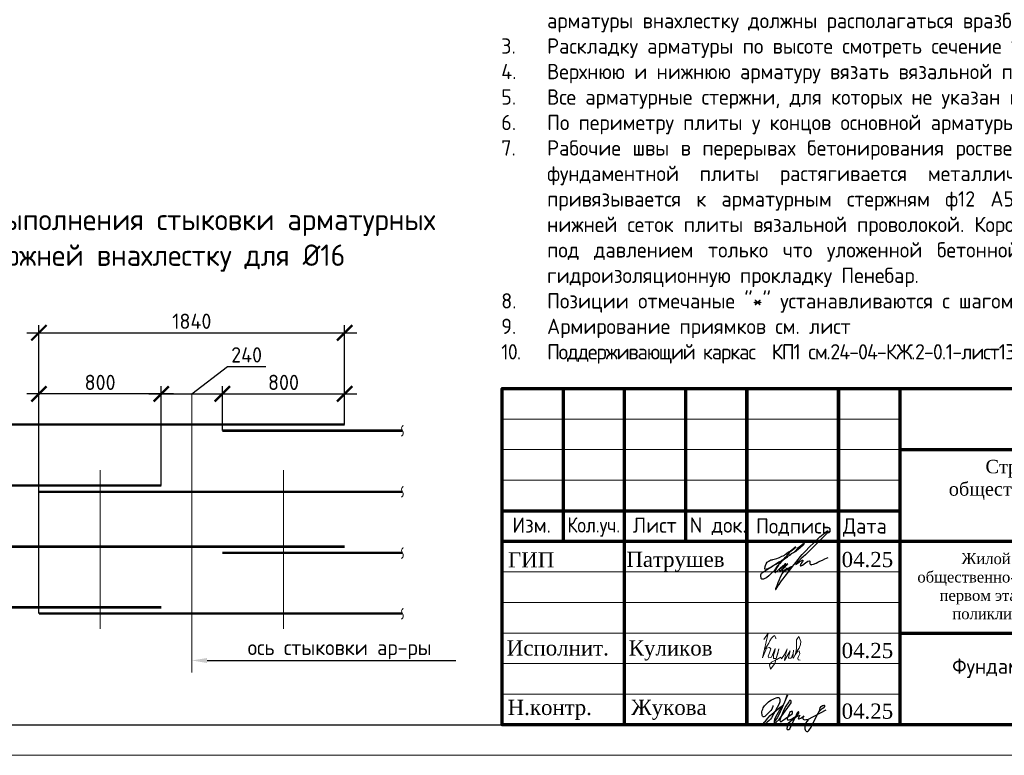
# Model space of a CAD drawing. Header units: millimetres. Extents: x -56135 to 1694203, y -446411 to -23139.
# Tile 198 of 256: x 913183 to 929287, y -140264 to -128231. Entities that reach past the tile are written whole.
import ezdxf
from ezdxf import colors
from ezdxf.entities.mleader import LeaderData, LeaderLine
from ezdxf.math import Vec2, Vec3

# ---------------------------------------------------------------- set-up
doc = ezdxf.new("R2010")
doc.units = ezdxf.units.MM
doc.linetypes.add('______5', pattern=[1100, 800, -100, 100, -100])
for name, color, linetype, lineweight in [('0.20 __', 4, 'Continuous', 20), ('Арматура', 152, 'Continuous', 40), ('Выноски', 20, 'Continuous', 20), ('Оси', 40, '______5', 18), ('РАЗМЕРЫ', 1, 'Continuous', 9), ('Рамка', 7, 'Continuous', 70), ('Текст', 7, 'Continuous', 25), ('ТОНКИЕ', 7, 'Continuous', 9), ('Узлы', 7, 'Continuous', 0)]:
    doc.layers.add(name, color=color, linetype=linetype, lineweight=lineweight)
for name, color, linetype in [('PDF _S_NET_PROFILE_AXIS', 7, 'Continuous'), ('PDF7_Text', 7, 'Continuous'), ('PDF8_Text', 7, 'Continuous'), ('ТОЛСТЫЕ_ОСНОВНЫЕ', 6, 'Continuous')]:
    doc.layers.add(name, color=color, linetype=linetype)
doc.styles.add('GOST-2.304_Type-B', font='GOST_Common.ttf')
doc.styles.add('PDF Times New Roman', font='times.ttf')
doc.styles.add('ГОСТ', font='GOST_Common.ttf')
doc.styles.add('Украинский', font='isocpeur.ttf', dxfattribs={"oblique": 12})
doc.dimstyles.new('5х', dxfattribs={"dimscale": 100, "dimtxt": 2.5, "dimasz": 2.5, "dimexe": 1.25, "dimexo": 0, "dimtad": 1, "dimdec": 0, "dimlfac": 0.2, "dimtxsty": 'GOST-2.304_Type-B', "dimblk": 'ARCHTICK', "dimcen": 2.5, "dimdle": 2, "dimadec": 0, "dimazin": 2, "dimtfac": 0.75, "dimtdec": 0, "dimtmove": 1, "dimatfit": 3, "dimfxl": 1, "dimtolj": 1, "dimarcsym": 1})

# ---------------------------------------------------------------- blocks, each defined once
blk = doc.blocks.new('*U43')
at = {"layer": 'ТОЛСТЫЕ_ОСНОВНЫЕ', "color": 6}
blk.add_lwpolyline([(20, 5), (886, 5), (886, 415), (20, 415)], close=True, dxfattribs=at)
at = {"layer": 'ТОНКИЕ'}
blk.add_lwpolyline([(0, 0), (891, 0), (891, 420), (0, 420)], close=True, dxfattribs=at)
blk = doc.blocks.new('11')
at = {"layer": 'Выноски'}
for p, q in [((47885, 66608), (47944, 66700)), ((47944, 66700), (47962, 66737)), ((47962, 66737), (47989, 66781)), ((47989, 66781), (48016, 66806)), ((48016, 66806), (48038, 66823)), ((48038, 66823), (48060, 66786)), ((48060, 66786), (48058, 66769))]:
    blk.add_line(p, q, dxfattribs=at)
blk.add_lwpolyline([(47863, 66761), (47937, 66865), (47843, 66458), (47885, 66564), (47905, 66616), (47954, 66628), (47979, 66606), (47957, 66539), (47937, 66487), (47947, 66458), (47991, 66470), (48051, 66611), (48041, 66569), (48023, 66505), (48023, 66448), (48065, 66448), (48090, 66529), (48110, 66608), (48043, 66369), (47972, 66275), (47954, 66344), (47991, 66389), (48078, 66431), (48142, 66470), (48154, 66441), (48204, 66512), (48246, 66606), (48209, 66455), (48204, 66418), (48295, 66574), (48265, 66463), (48265, 66455), (48312, 66453), (48342, 66529), (48347, 66584), (48337, 66465), (48349, 66453), (48401, 66569), (48443, 66616), (48461, 66678), (48466, 66727), (48436, 66811), (48399, 66754), (48399, 66618), (48389, 66549), (48374, 66507), (48416, 66564), (48441, 66576), (48451, 66524), (48433, 66482), (48419, 66453), (48424, 66428), (48458, 66421)], dxfattribs=at)
blk = doc.blocks.new('яяя')
at = {"lineweight": 30}
for points in [[(345424, 110432), (345425, 110410), (345424, 110397), (345417, 110379), (345406, 110350), (345390, 110319), (345357, 110275), (345310, 110221), (345265, 110176), (345198, 110110), (345161, 110077), (345133, 110066), (345116, 110066), (345102, 110075), (345090, 110091), (345082, 110115), (345074, 110146), (345066, 110182), (345064, 110206), (345067, 110234), (345077, 110278), (345095, 110320), (345114, 110361), (345134, 110395), (345159, 110428), (345195, 110469), (345228, 110506), (345284, 110560), (345331, 110595), (345379, 110625), (345435, 110648), (345486, 110670), (345532, 110686), (345573, 110696), (345605, 110698), (345621, 110695), (345635, 110687), (345648, 110671), (345656, 110649), (345659, 110625), (345659, 110583), (345656, 110553), (345647, 110523), (345635, 110489), (345387, 110033), (345349, 109985), (345311, 109948), (345247, 109889), (345209, 109858), (345192, 109844), (345180, 109837), (345157, 109833), (345150, 109835), (345140, 109842), (345135, 109856), (345138, 109881), (345148, 109892), (345183, 109930), (345267, 110024), (345343, 110105), (345455, 110213), (345617, 110343), (345775, 110456), (345811, 110526), (345838, 110607), (345890, 110740), (345902, 110771), (345698, 110295), (345672, 110226), (345626, 110132), (345572, 110032), (345518, 109953), (345481, 109918), (345497, 110001), (345567, 110147), (345655, 110301), (345760, 110442)], [(345481, 109918), (345476, 109896), (345475, 109874), (345485, 109861), (345506, 109866), (345539, 109891), (345632, 109983), (345968, 110450), (346022, 110527), (346029, 110560), (346027, 110579), (346026, 110590), (346010, 110605), (345993, 110609), (345975, 110601), (345962, 110584), (345954, 110562), (345857, 110421), (345783, 110292), (345741, 110183), (345701, 110079), (345665, 109985), (345660, 109952), (345666, 109929), (345669, 109915), (345682, 109910), (345702, 109914), (345735, 109941), (345846, 110007), (346065, 110160), (346075, 110193), (346070, 110217), (346066, 110236), (346052, 110241), (346030, 110241), (346007, 110228), (345978, 110203), (345960, 110164), (345892, 110010), (345895, 109986), (345904, 109966), (345925, 109964), (345969, 109968), (346045, 110000), (346218, 110114), (346261, 110154), (346280, 110184), (346282, 110210), (346278, 110225), (346263, 110229), (346241, 110222), (346220, 110198), (346162, 110049), (345989, 109904), (345932, 109849), (345906, 109805), (345891, 109739), (345890, 109690), (345899, 109652), (345924, 109647), (345956, 109655), (345980, 109674), (346058, 109838), (346158, 110046), (346261, 110098), (346314, 110120), (346292, 110079), (346269, 110036), (346261, 110008), (346267, 109998), (346293, 109998), (346363, 110039), (346445, 110095), (346421, 110068), (346414, 110040), (346407, 110011), (346416, 109990), (346466, 109972), (346509, 109977), (346574, 109984), (347172, 110293)], [(346586, 109971), (346543, 109917), (346509, 109873), (346489, 109825), (346475, 109767), (346472, 109710), (346478, 109675), (346485, 109641), (346501, 109621), (346517, 109602), (346542, 109589), (346568, 109592), (346605, 109620), (346680, 109731), (346736, 109842), (346865, 110115), (346962, 110290), (346969, 110318), (346979, 110360), (347013, 110403), (347056, 110434), (347091, 110450), (347109, 110450), (347121, 110434), (347115, 110405), (347072, 110355), (347012, 110307), (346924, 110222)]]:
    blk.add_lwpolyline(points, dxfattribs=at)
blk = doc.blocks.new('A$Cd09756da')
at = {"layer": 'PDF _S_NET_PROFILE_AXIS', "lineweight": 30, "elevation": 0}
blk.add_lwpolyline([(-13735, 2814), (-13718, 2835), (-13697, 2852), (-13684, 2869), (-13650, 2903), (-13642, 2907), (-13638, 2916), (-13629, 2920), (-13621, 2928), (-13600, 2945), (-13583, 2958), (-13570, 2962), (-13562, 2962), (-13562, 2958), (-13566, 2949), (-13578, 2937), (-13667, 2860), (-13684, 2852), (-13701, 2835), (-13752, 2805), (-13773, 2793), (-13799, 2776), (-13803, 2772), (-13807, 2772), (-13799, 2776), (-13786, 2784), (-13782, 2784), (-13777, 2789), (-13782, 2784), (-13786, 2780), (-13794, 2776), (-13811, 2763), (-13828, 2755), (-13845, 2738), (-13887, 2708), (-13926, 2674), (-13968, 2632), (-13981, 2619), (-13985, 2611), (-13993, 2606), (-14002, 2594), (-14019, 2573), (-14031, 2551), (-14040, 2535), (-14061, 2509), (-14086, 2488), (-14141, 2433), (-14175, 2408), (-14192, 2399), (-14205, 2391), (-14230, 2382), (-14256, 2382), (-14264, 2391), (-14268, 2403), (-14273, 2429), (-14273, 2454), (-14268, 2467), (-14260, 2479), (-14247, 2492), (-14222, 2505), (-14213, 2513), (-14197, 2522), (-14175, 2535), (-14163, 2539), (-14150, 2551), (-14133, 2560), (-14116, 2573), (-14074, 2598), (-14027, 2628), (-13985, 2653), (-13947, 2678), (-13930, 2691), (-13917, 2700), (-13904, 2704), (-13896, 2712), (-13896, 2708), (-13904, 2704), (-13909, 2700), (-13921, 2691), (-13938, 2678), (-13976, 2657), (-14061, 2602), (-14103, 2577), (-14137, 2560), (-14150, 2551), (-14163, 2547), (-14171, 2543), (-14180, 2543), (-14192, 2539), (-14201, 2543), (-14205, 2547), (-14205, 2564), (-14201, 2577), (-14201, 2590), (-14197, 2606), (-14184, 2632), (-14167, 2657), (-14158, 2666), (-14154, 2674), (-14141, 2678), (-14108, 2695), (-14095, 2695), (-14086, 2700), (-14074, 2704), (-14010, 2717), (-13985, 2729), (-13964, 2738), (-13926, 2755), (-13904, 2763), (-13883, 2776), (-13866, 2789), (-13854, 2801), (-13820, 2827), (-13794, 2839), (-13782, 2848), (-13765, 2860), (-13731, 2890), (-13714, 2903), (-13705, 2911), (-13701, 2911), (-13710, 2894), (-13735, 2869), (-13748, 2860), (-13782, 2835), (-13794, 2827), (-13807, 2814), (-13832, 2784), (-13845, 2772), (-13849, 2763), (-13866, 2742), (-13879, 2733), (-13892, 2717), (-13896, 2712), (-13896, 2708), (-13900, 2704), (-13909, 2700), (-13921, 2687), (-13943, 2662), (-13955, 2649), (-13968, 2632), (-13976, 2619), (-13985, 2611), (-13989, 2606), (-13985, 2611), (-13981, 2611), (-13985, 2606), (-13993, 2585), (-14002, 2581), (-14006, 2573), (-14010, 2568), (-14036, 2518), (-14036, 2505), (-14040, 2496), (-14036, 2492), (-14031, 2492), (-14019, 2505), (-14006, 2513), (-13951, 2568), (-13917, 2594), (-13904, 2606), (-13892, 2611), (-13887, 2619), (-13875, 2632), (-13871, 2640), (-13862, 2640), (-13862, 2636), (-13879, 2619), (-13896, 2598), (-13921, 2577), (-13934, 2568), (-13947, 2556), (-13951, 2556), (-13959, 2551), (-13964, 2543), (-13964, 2522), (-13959, 2518), (-13951, 2518), (-13938, 2526), (-13921, 2543), (-13913, 2556), (-13904, 2564), (-13879, 2594), (-13862, 2611), (-13854, 2623), (-13841, 2628), (-13837, 2632), (-13832, 2632), (-13845, 2619), (-13854, 2606), (-13866, 2598), (-13887, 2573), (-13904, 2551), (-13913, 2543), (-13917, 2535), (-13921, 2522), (-13921, 2509), (-13917, 2505), (-13904, 2501), (-13900, 2505), (-13892, 2522), (-13879, 2535), (-13858, 2551), (-13849, 2560), (-13837, 2560), (-13832, 2551), (-13832, 2526), (-13828, 2526), (-13820, 2530), (-13807, 2539), (-13782, 2564), (-13773, 2577), (-13769, 2581), (-13769, 2585), (-13773, 2585), (-13777, 2581), (-13786, 2577), (-13811, 2560), (-13841, 2539), (-13879, 2513), (-13887, 2509), (-13900, 2505), (-13909, 2496), (-13926, 2471), (-13934, 2450), (-13955, 2412), (-13972, 2369), (-13993, 2323), (-14010, 2272), (-14019, 2251), (-14031, 2225), (-14031, 2213), (-14027, 2213), (-14023, 2217), (-14019, 2225), (-14010, 2238), (-14006, 2247), (-13998, 2259), (-13972, 2293), (-13955, 2319), (-13934, 2352), (-13904, 2386), (-13875, 2429), (-13816, 2509), (-13782, 2551), (-13752, 2590), (-13727, 2623), (-13701, 2653), (-13684, 2678), (-13663, 2704), (-13629, 2746), (-13595, 2784), (-13553, 2827), (-13464, 2920), (-13418, 2962), (-13380, 3004), (-13341, 3043), (-13308, 3072), (-13278, 3098), (-13253, 3119), (-13231, 3136), (-13214, 3148), (-13202, 3157), (-13193, 3165), (-13185, 3165), (-13185, 3170), (-13176, 3174), (-13176, 3153), (-13185, 3140), (-13193, 3131), (-13197, 3123), (-13295, 3026), (-13320, 2996), (-13354, 2966), (-13540, 2780), (-13617, 2712), (-13672, 2657), (-13680, 2645), (-13689, 2636), (-13697, 2632), (-13701, 2628), (-13701, 2623), (-13697, 2623), (-13689, 2628), (-13676, 2640), (-13646, 2657), (-13633, 2670), (-13621, 2674), (-13612, 2683), (-13595, 2691), (-13583, 2691), (-13583, 2683), (-13591, 2666), (-13600, 2653), (-13617, 2632), (-13621, 2619), (-13625, 2611), (-13629, 2606), (-13629, 2602), (-13621, 2594), (-13617, 2598), (-13612, 2598), (-13604, 2602), (-13591, 2611), (-13540, 2649), (-13502, 2674), (-13477, 2683), (-13473, 2683), (-13468, 2678), (-13468, 2640), (-13464, 2628), (-13460, 2619), (-13451, 2615), (-13443, 2619), (-13435, 2619), (-13409, 2628), (-13367, 2645), (-13337, 2657), (-13308, 2674), (-13265, 2691), (-13223, 2712), (-13168, 2738)], dxfattribs=at)
at = {"layer": 'Рамка', "color": 7}
for p, q in [((-17500, 3000), (-17500, 5500)), ((-15500, 3000), (-15500, 5500)), ((-12000, 4500), (0, 4500)), ((-18500, 3500), (-12000, 3500)), ((-18500, 3000), (0, 3000)), ((-12000, 1500), (0, 1500))]:
    blk.add_line(p, q, dxfattribs=at)
at = {"layer": 'Рамка'}
for p, q in [((-16500, 0), (-16500, 5500)), ((-14500, 0), (-14500, 5500)), ((-14500, 5500), (-14500, 0)), ((-13000, 5500), (-13000, 0)), ((-13000, 0), (-13000, 5500)), ((-12000, 5500), (-12000, 0))]:
    blk.add_line(p, q, dxfattribs=at)
at = {"layer": 'Рамка', "color": 7, "lineweight": 15}
for p, q in [((-18500, 5000), (-12000, 5000)), ((-18500, 4500), (-12000, 4500)), ((-18500, 4000), (-12000, 4000)), ((-18500, 2500), (-12000, 2500)), ((-18500, 2000), (-12000, 2000)), ((-18500, 1500), (-12000, 1500)), ((-18500, 1000), (-12000, 1000)), ((-18500, 500), (-12000, 500))]:
    blk.add_line(p, q, dxfattribs=at)
at = {"layer": 'Рамка'}
blk.add_lwpolyline([(0, 0), (-18500, 0), (-18500, 5500), (0, 5500)], close=True, dxfattribs=at)
at = {"color": 2, "lineweight": 60, "xscale": 0.5, "yscale": 0.5, "zscale": 0.5}
blk.add_blockref('яяя', (-186789, -54904), dxfattribs=at)
at = {"layer": 'Выноски', "color": 0}
blk.add_blockref('11', (-62086, -65365), dxfattribs=at)
at = {"layer": 'PDF7_Text', "char_height": 248, "attachment_point": 7, "style": 'PDF Times New Roman'}
for s, insert in [('04.25', (-12950, 2573)), ('Патрушев', (-16471, 2500)), ('04.25', (-12950, 1085)), ('Жукова', (-16392, 79)), ('04.25', (-12950, 93))]:
    blk.add_mtext(s, dxfattribs=dict(at, insert=insert))
at = {"layer": 'PDF7_Text', "insert": (-11946, 1667), "char_height": 180, "width": 6881.02, "attachment_point": 7, "style": 'PDF Times New Roman'}
blk.add_mtext('\\pxqc;Жилой дом со встроенными помещениями общественно-делового и коммерческого назначения на первом этаже здания и встроенно-пристроенным поликлиническим учреждением (поз. 2.2-2.3)', dxfattribs=at)
at = {"layer": 'PDF7_Text', "insert": (-16432, 1050), "char_height": 247.95, "attachment_point": 7, "style": 'PDF Times New Roman'}
blk.add_mtext_dynamic_manual_height_columns('{\\C256;Куликов}', width=2000, gutter_width=1250, heights=[0], dxfattribs=at)
at = {"layer": 'PDF8_Text', "char_height": 248, "attachment_point": 7, "style": 'PDF Times New Roman'}
for s, insert in [('ГИП', (-18407, 2573)), ('Исполнит.', (-18427, 1127)), ('Н.контр.', (-18413, 79))]:
    blk.add_mtext(s, dxfattribs=dict(at, insert=insert))
at = {"layer": 'Текст', "color": 7, "style": 'ГОСТ'}
for s, p in [('Изм.', (-18336, 3141)), ('Лист', (-16365, 3139)), ('N док.', (-15435, 3141)), ('Подпись', (-14351, 3127)), ('Дата', (-12929, 3127))]:
    blk.add_text(s, height=250, dxfattribs=at).set_placement(p)
at = {"layer": 'Текст', "color": 7, "style": 'ГОСТ', "width": 0.9}
blk.add_text('Кол.уч.', height=250, dxfattribs=at).set_placement((-17435, 3143))
at = {"layer": 'Текст', "color": 7, "insert": (-11741, 4333), "char_height": 220, "attachment_point": 1, "style": 'ГОСТ'}
blk.add_mtext_dynamic_manual_height_columns('\\pxqc;{\\fTimes New Roman|b0|i0|c204|p18;\\C256;Строительство жилого комплекса со встроенными помещениями общественного-делового, коммерческого назначения и поликлиническим учреждением по адресу: г. Чита, ул. 1-я Коллективная}', width=11543.07, gutter_width=12.5, heights=[0], dxfattribs=at)
blk = doc.blocks.new('_ArchTick')
at = {"color": 0, "linetype": 'ByBlock', "const_width": 0.15}
blk.add_lwpolyline([(-0.5, -0.5), (0.5, 0.5)], dxfattribs=at)
blk = doc.blocks.new('*D807')
at = {"layer": 'DEFPOINTS', "color": 0, "linetype": 'Continuous', "transparency": 16777216}
for p in [(918498, -133352), (918498, -134295), (913498, -137944)]:
    blk.add_point(p, dxfattribs=at)
at = {"layer": 'РАЗМЕРЫ', "color": 0, "linetype": 'Continuous', "lineweight": -2, "transparency": 16777216}
for p, q in [((913498, -137944), (913498, -133227)), ((918498, -134295), (918498, -133227)), ((913298, -133352), (918698, -133352))]:
    blk.add_line(p, q, dxfattribs=at)
at = {"layer": 'РАЗМЕРЫ', "color": 0, "linetype": 'Continuous', "lineweight": -2, "transparency": 16777216, "xscale": 250, "yscale": 250, "zscale": 250, "rotation": 180}
blk.add_blockref('_ArchTick', (913498, -133352), dxfattribs=at)
at = {"layer": 'РАЗМЕРЫ', "color": 0, "linetype": 'Continuous', "lineweight": -2, "transparency": 16777216, "xscale": 250, "yscale": 250, "zscale": 250}
blk.add_blockref('_ArchTick', (918498, -133352), dxfattribs=at)
at = {"layer": 'РАЗМЕРЫ', "color": 0, "linetype": 'Continuous', "transparency": 16777216, "insert": (915998, -133164), "char_height": 250, "attachment_point": 5, "style": 'GOST-2.304_Type-B'}
blk.add_mtext('\\A1;1840', dxfattribs=at)
blk = doc.blocks.new('*D808')
at = {"layer": 'DEFPOINTS', "color": 0, "linetype": 'Continuous', "transparency": 16777216}
for p in [(913498, -134352), (913498, -134852), (915498, -135852)]:
    blk.add_point(p, dxfattribs=at)
at = {"layer": 'РАЗМЕРЫ', "color": 0, "linetype": 'Continuous', "lineweight": -2, "transparency": 16777216}
for p, q in [((913498, -134852), (913498, -134227)), ((915498, -135852), (915498, -134227)), ((915698, -134352), (913298, -134352))]:
    blk.add_line(p, q, dxfattribs=at)
at = {"layer": 'РАЗМЕРЫ', "color": 0, "linetype": 'Continuous', "lineweight": -2, "transparency": 16777216, "xscale": 250, "yscale": 250, "zscale": 250, "rotation": 180}
blk.add_blockref('_ArchTick', (913498, -134352), dxfattribs=at)
at = {"layer": 'РАЗМЕРЫ', "color": 0, "linetype": 'Continuous', "lineweight": -2, "transparency": 16777216, "xscale": 250, "yscale": 250, "zscale": 250}
blk.add_blockref('_ArchTick', (915498, -134352), dxfattribs=at)
at = {"layer": 'РАЗМЕРЫ', "color": 0, "linetype": 'Continuous', "transparency": 16777216, "insert": (914498, -134164), "char_height": 250, "attachment_point": 5, "style": 'GOST-2.304_Type-B'}
blk.add_mtext('\\A1;800', dxfattribs=at)
blk = doc.blocks.new('*D809')
at = {"layer": 'DEFPOINTS', "color": 0, "linetype": 'Continuous', "transparency": 16777216}
for p in [(918498, -134352), (918498, -134852), (916498, -134953)]:
    blk.add_point(p, dxfattribs=at)
at = {"layer": 'РАЗМЕРЫ', "color": 0, "linetype": 'Continuous', "lineweight": -2, "transparency": 16777216}
for p, q in [((916498, -134953), (916498, -134227)), ((918498, -134852), (918498, -134227)), ((916298, -134352), (918698, -134352))]:
    blk.add_line(p, q, dxfattribs=at)
at = {"layer": 'РАЗМЕРЫ', "color": 0, "linetype": 'Continuous', "lineweight": -2, "transparency": 16777216, "xscale": 250, "yscale": 250, "zscale": 250, "rotation": 180}
blk.add_blockref('_ArchTick', (916498, -134352), dxfattribs=at)
at = {"layer": 'РАЗМЕРЫ', "color": 0, "linetype": 'Continuous', "lineweight": -2, "transparency": 16777216, "xscale": 250, "yscale": 250, "zscale": 250}
blk.add_blockref('_ArchTick', (918498, -134352), dxfattribs=at)
at = {"layer": 'РАЗМЕРЫ', "color": 0, "linetype": 'Continuous', "transparency": 16777216, "insert": (917498, -134164), "char_height": 250, "attachment_point": 5, "style": 'GOST-2.304_Type-B'}
blk.add_mtext('\\A1;800', dxfattribs=at)
blk = doc.blocks.new('*D810')
at = {"layer": 'DEFPOINTS', "color": 0, "linetype": 'Continuous', "transparency": 16777216}
for p in [(916498, -134352), (915498, -134772), (916498, -134936)]:
    blk.add_point(p, dxfattribs=at)
at = {"layer": 'РАЗМЕРЫ', "color": 0, "linetype": 'Continuous', "lineweight": -2, "transparency": 16777216}
for p, q in [((915998, -134352), (916582, -133902)), ((916582, -133902), (917207, -133902)), ((915498, -134772), (915498, -134227)), ((916498, -134936), (916498, -134227)), ((915298, -134352), (916698, -134352))]:
    blk.add_line(p, q, dxfattribs=at)
at = {"layer": 'РАЗМЕРЫ', "color": 0, "linetype": 'Continuous', "lineweight": -2, "transparency": 16777216, "xscale": 250, "yscale": 250, "zscale": 250, "rotation": 180}
blk.add_blockref('_ArchTick', (915498, -134352), dxfattribs=at)
at = {"layer": 'РАЗМЕРЫ', "color": 0, "linetype": 'Continuous', "lineweight": -2, "transparency": 16777216, "xscale": 250, "yscale": 250, "zscale": 250}
blk.add_blockref('_ArchTick', (916498, -134352), dxfattribs=at)
at = {"layer": 'РАЗМЕРЫ', "color": 0, "linetype": 'Continuous', "transparency": 16777216, "insert": (916895, -133714), "char_height": 250, "attachment_point": 5, "style": 'GOST-2.304_Type-B'}
blk.add_mtext('\\A1;240', dxfattribs=at)

msp = doc.modelspace()

# ---------------------------------------------------------------- linework, layer by layer
at = {"layer": '0.20 __', "color": 2}
for points in [[(919457.3, -134862.8), (919429.8, -134907.8), (919457.3, -134997.8), (919429.8, -135042.8)], [(919457.3, -135862.8), (919429.8, -135907.8), (919457.3, -135997.8), (919429.8, -136042.8)], [(919457.3, -136862.8), (919429.8, -136907.8), (919457.3, -136997.8), (919429.8, -137042.8)], [(919457.3, -137854.4), (919429.8, -137899.4), (919457.3, -137989.4), (919429.8, -138034.4)]]:
    msp.add_spline(points, degree=3, dxfattribs=at)
at = {"layer": 'Арматура', "const_width": 40}
for points in [[(912048.3, -134851.8), (918497.7, -134851.8)], [(916497.7, -134952.8), (919443.5, -134952.8)], [(912048.3, -135851.8), (915497.7, -135851.8)], [(913497.7, -135952.8), (919443.5, -135952.8)], [(912048.3, -136851.8), (918497.7, -136851.8)], [(916497.7, -136952.8), (919443.5, -136952.8)], [(912048.3, -137843.4), (915497.7, -137843.4)], [(913497.7, -137944.4), (919443.5, -137944.4)]]:
    msp.add_lwpolyline(points, dxfattribs=at)
at = {"layer": 'Оси', "ltscale": 45}
msp.add_line((915997.7, -134351.8), (915997.7, -138911.3), dxfattribs=at)
at = {"layer": 'Оси', "linetype": 'Continuous', "ltscale": 20}
for p, q in [((914497.7, -135601.8), (914497.7, -138194.4)), ((917497.7, -135601.8), (917497.7, -138194.4))]:
    msp.add_line(p, q, dxfattribs=at)

# ---------------------------------------------------------------- block references
at = {"xscale": 100, "yscale": 100, "zscale": 100}
msp.add_blockref('*U43', (850976.4, -140263.7), dxfattribs=at)
at = {"lineweight": 50, "ltscale": 100}
msp.add_blockref('A$Cd09756da', (939576.4, -139763.7), dxfattribs=at)

# ---------------------------------------------------------------- texts
at = {"layer": 'Текст', "insert": (921058.9, -126453.8), "char_height": 250, "width": 18388.819, "attachment_point": 1, "style": 'GOST-2.304_Type-B'}
msp.add_mtext('\\pxi-3,l3,qj,t3;1.^IАрмирование монолитной фундаментной плиты состоит из основного нижнего армирования из стержней ∅20 А500С и верхнего армирования из стержней ∅16 А500С  с шагом 200х200мм и дополнительного армирования.\\P2.^IАрмирование плиты предусмотрено отдельными стержнями заводской длины по осям Х и Y. При недостатке заводской длины стержней для армирования плиты, стыки стержней осуществлять внахлестку без сварки.  Стыки арматуры внахлестку должны располагаться вразбежку (через шаг) (см. деталь стыковки арматуры).\\P3.^IРаскладку арматуры по высоте смотреть сечение 1-1.\\P4.^IВерхнюю и нижнюю арматуру вязать вязальной проволокой через пересечение.\\P5.^IВсе арматурные стержни, для которых не указан шаг укладываются с шагом 200мм.\\P6.^IПо периметру плиты у концов основной арматуры и дополнительной устанавливать П-образные элементы (Ск1).\\P7.^IРабочие швы в перерывах бетонирования ростверка по захваткам устраиваются следующим образом: по толщине фундаментной плиты растягивается металлическая сетка с ячейкой 50*50мм, которая в свою очередь привязывается к арматурным стержням ф12 А500С (коротыши). Последние привязываются в узлах верхней и нижней сеток плиты вязальной проволокой. Коротыши служат для удержания металлической сетки от выгибания под давлением только что уложенной бетонной смеси. При возобновлении бетонирования в шов установить гидроизоляционную прокладку Пенебар.\\P8.^IПозиции отмечаные "*" устанавливаются с шагом 100мм.\\P9.^IАрмирование приямков см. лист\\P{\\T0.9;\\C0;10.^IПоддерживающий каркас  КП1 см.24-04-КЖ.2-0.1-лист13  устанавливать с шагом  1000мм  в шахматном порядке.}', dxfattribs=at)
at = {"layer": 'Текст', "color": 7, "insert": (927576.4, -138263.7), "char_height": 250, "attachment_point": 1, "style": 'ГОСТ'}
msp.add_mtext_dynamic_manual_height_columns('\\pxsm1,qc;\\PФундаментная плита ФП1 (верхнее армирование по Y)', width=7000, gutter_width=12.5, heights=[1500], dxfattribs=at)
at = {"layer": 'Узлы', "color": 80, "linetype": 'Continuous', "lineweight": 0, "width": 10464.96, "attachment_point": 5, "style": 'GOST-2.304_Type-B'}
for s, insert, char_height in [('\\pxi0.391,qc;Деталь выполнения стыковки арматурных стержней внахлестку для %%C16', (915417.7, -131839), 350), ('ось стыковки ар-ры', (918416.4, -138533.1), 250)]:
    msp.add_mtext(s, dxfattribs=dict(at, insert=insert, char_height=char_height))

# ---------------------------------------------------------------- dimensions: what is measured, and where the dimension line sits
at = {"layer": 'РАЗМЕРЫ', "linetype": 'Continuous'}
dim = msp.add_linear_dim(base=(918497.7, -133351.8), p1=(913497.7, -137944.4), p2=(918497.7, -134295.4), text='1840', dimstyle='5х', dxfattribs=at)
dim.commit()
dim.dimension.update_dxf_attribs({"geometry": '*D807', "text_midpoint": (915997.7, -133164.3)})
for base, p1, p2, text, picture, middle in [((916497.7, -134351.8), (915497.7, -134771.9), (916497.7, -134935.7), '240', '*D810', (916644.8, -133901.8)), ((913497.7, -134351.8), (915497.7, -135851.8), (913497.7, -134851.8), '800', '*D808', (914497.7, -134351.8)), ((918497.7, -134351.8), (916497.7, -134952.8), (918497.7, -134851.8), '800', '*D809', (917497.7, -134351.8))]:
    dim = msp.add_linear_dim(base=base, p1=p1, p2=p2, text=text, dimstyle='5х', dxfattribs=at)
    dim.commit()
    dim.dimension.update_dxf_attribs({"geometry": picture, "text_midpoint": middle, "dimtype": 160})

# ---------------------------------------------------------------- leaders
at = {"layer": 'Выноски', "ltscale": 0.1}
ml = msp.add_multileader_mtext('Standard', dxfattribs=at)
ml.set_content('', color=256, style='Украинский')
ml.set_leader_properties()
ml.build(insert=Vec2(0, 0))
ml.multileader.update_dxf_attribs({"text_right_attachment_type": 6, "arrow_head_size": 250})
ctx = ml.context
ctx.base_point, ctx.char_height, ctx.arrow_head_size, ctx.landing_gap_size, ctx.plane_origin = Vec3(920316.8, -138712.9), 0.18, 250, 0.09, Vec3(917737.6, -141864.7)
ctx.right_attachment = 6
notes = []
notes.append((ctx, [(1, (1, 1, 0), (916747.7, -138712.9), (1, 0), 3569.2, [(0, [(915997.7, -138712.9)], 0, [])])]))
ctx.mtext.insert, ctx.mtext.flow_direction = Vec3(920316.9, -138712.8), 5
for ctx, leaders in notes:
    for number, flags, end, landing, length, lines in leaders:
        leader = LeaderData()
        leader.index, (leader.has_last_leader_line, leader.has_dogleg_vector, leader.attachment_direction) = number, flags
        leader.last_leader_point, leader.dogleg_vector, leader.dogleg_length = Vec3(end), Vec3(landing), length
        for number, points, colour, breaks in lines:
            line = LeaderLine()
            line.index, line.vertices, line.color, line.breaks = number, Vec3.list(points), colors.encode_raw_color(colour), breaks
            leader.lines.append(line)
        ctx.leaders.append(leader)

doc.saveas('drawing.dxf')
